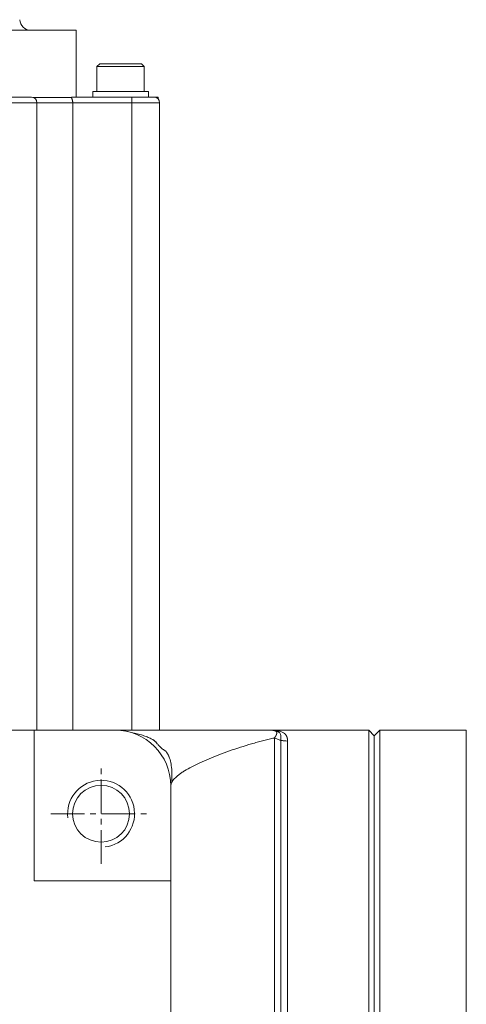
# Model space of a CAD drawing. Header units: millimetres. Extents: x 35469 to 44263, y -24881 to -16268.
# Tile 142 of 231: x 42960 to 43040, y -24001 to -23825. Entities that reach past the tile are written whole.
import ezdxf

# ---------------------------------------------------------------- set-up
doc = ezdxf.new("R2010")
doc.units = ezdxf.units.MM
doc.header["$LTSCALE"] = 0.3175
doc.linetypes.add('CENTER2', pattern=[28.575, 19.05, -3.175, 3.175, -3.175])
for name, color, linetype, lineweight in [('1轮廓实线层', 7, 'Continuous', 18), ('2细线层', 4, 'Continuous', 13), ('3中心线层', 1, 'CENTER2', 13)]:
    doc.layers.add(name, color=color, linetype=linetype, lineweight=lineweight)

msp = doc.modelspace()

# ---------------------------------------------------------------- linework, layer by layer
at = {"layer": '1轮廓实线层'}
for p, q in [((42969.897, -23826.734), (42931.897, -23826.734)), ((42969.897, -23838.734), (42969.897, -23826.734)), ((42974.147, -23832.734), (42973.647, -23833.234)), ((42973.647, -23833.234), (42973.647, -23837.734)), ((42973.647, -23833.234), (42977.897, -23833.234)), ((42977.897, -23832.734), (42974.147, -23832.734)), ((42981.647, -23832.734), (42977.897, -23832.734)), ((42977.897, -23833.234), (42982.147, -23833.234)), ((42982.147, -23833.234), (42981.647, -23832.734)), ((42982.147, -23837.734), (42982.147, -23833.234)), ((42972.897, -23837.734), (42972.897, -23838.734)), ((42977.897, -23837.734), (42972.897, -23837.734)), ((42982.897, -23837.734), (42977.897, -23837.734)), ((42982.897, -23838.734), (42982.897, -23837.734)), ((42979.897, -23838.734), (42969.163, -23838.734)), ((42979.897, -23839.734), (42979.897, -23838.734)), ((42984.647, -23838.734), (42983.897, -23838.734)), ((42984.647, -23839.073), (42984.647, -23838.734)), ((42962.897, -23839.734), (42957.897, -23839.734)), ((42962.897, -23952.233), (42962.897, -23839.734)), ((42969.306, -23839.734), (42962.897, -23839.734)), ((42962.897, -23952.233), (42962.897, -23839.734)), ((42969.306, -23839.734), (42979.897, -23839.734)), ((42969.306, -23952.233), (42969.306, -23839.734)), ((42984.897, -23839.734), (42979.897, -23839.734)), ((42979.897, -23839.734), (42979.897, -23952.233)), ((42984.897, -23839.734), (42984.897, -23952.233)), ((42984.897, -23952.233), (42984.897, -23839.734)), ((42841.397, -23952.234), (42962.397, -23952.234)), ((42962.397, -23952.234), (42976.897, -23952.234)), ((42962.397, -23952.234), (42962.397, -23979.234)), ((43022.397, -23952.234), (43004.497, -23952.234)), ((43023.397, -23953.234), (43022.397, -23952.234)), ((43022.397, -23952.234), (43022.397, -24104.799)), ((43024.397, -23952.234), (43023.397, -23953.234)), ((43039.897, -23952.234), (43024.397, -23952.234)), ((43024.397, -23952.234), (43024.397, -24107.234)), ((43039.897, -23952.234), (43039.897, -24107.234)), ((43005.491, -24104.05), (43005.491, -23953.624)), ((43006.641, -23954.052), (43006.641, -24103.632)), ((43007.834, -23954.193), (43007.834, -24103.494)), ((43023.397, -23953.234), (43023.397, -24103.83)), ((42986.897, -23979.234), (42986.897, -23962.234)), ((42962.397, -23979.234), (42986.897, -23979.234)), ((42986.897, -23979.234), (42986.897, -24080.234))]:
    msp.add_line(p, q, dxfattribs=at)
msp.add_circle((42974.397, -23967.234), 5.1, dxfattribs=at)
for centre, radius, start, end in [((42961.795, -23824.734), 2, 183, 270), ((42961.897, -23839.734), 1, 0, 90), ((42983.897, -23839.734), 1, 0, 90), ((42976.897, -23962.234), 10, 360, 90)]:
    msp.add_arc(centre, radius, start, end, dxfattribs=at)
for points, degree, knots in [([(42961.897, -23838.734), (42961.897, -23838.734), (42961.466, -23838.734), (42959.985, -23838.734), (42958.944, -23838.734), (42957.897, -23838.734)], 3, [0, 0, 0, 0, 0.5, 0.5, 1, 1, 1, 1]), ([(42968.957, -23838.764), (42967.909, -23838.764), (42966.813, -23838.763), (42964.537, -23838.763), (42963.356, -23838.763), (42962.138, -23838.763)], 3, [0, 0, 0, 0, 0.5, 0.5, 1, 1, 1, 1]), ([(42968.958, -23838.763), (42968.96, -23838.764), (42968.961, -23838.765), (42968.964, -23838.767), (42968.969, -23838.769), (42968.979, -23838.775), (42968.999, -23838.789), (42969.016, -23838.803), (42969.05, -23838.834), (42969.071, -23838.858), (42969.103, -23838.902), (42969.113, -23838.917), (42969.133, -23838.949), (42969.142, -23838.967), (42969.17, -23839.02), (42969.188, -23839.06), (42969.207, -23839.113), (42969.211, -23839.124), (42969.219, -23839.147), (42969.223, -23839.158), (42969.234, -23839.193), (42969.24, -23839.217), (42969.259, -23839.29), (42969.27, -23839.341), (42969.283, -23839.422), (42969.287, -23839.449), (42969.294, -23839.505), (42969.297, -23839.533), (42969.303, -23839.618), (42969.306, -23839.676), (42969.306, -23839.734)], 3, [0, 0, 0, 0, 0.0078125, 0.0078125, 0.015625, 0.03125, 0.0625, 0.125, 0.125, 0.25, 0.25, 0.3125, 0.3125, 0.375, 0.375, 0.5, 0.5, 0.53125, 0.53125, 0.5625, 0.5625, 0.625, 0.625, 0.75, 0.75, 0.8125, 0.8125, 0.875, 0.875, 1, 1, 1, 1]), ([(42983.897, -23838.734), (42983.897, -23838.734), (42983.466, -23838.734), (42981.985, -23838.734), (42980.944, -23838.734), (42979.897, -23838.734)], 3, [0, 0, 0, 0, 0.5, 0.5, 1, 1, 1, 1]), ([(42976.897, -23952.234), (42976.897, -23952.234), (42979.729, -23952.234), (42980.173, -23952.234), (42980.69, -23952.234), (42981.66, -23952.234), (42983.83, -23952.234), (42984.918, -23952.234), (42985.994, -23952.234), (42987.248, -23952.234), (42988.386, -23952.234), (42989.736, -23952.234), (42990.863, -23952.234), (42992.323, -23952.234), (42992.838, -23952.234), (42993.575, -23952.234), (42993.855, -23952.234), (42994.377, -23952.234), (42994.834, -23952.234), (42995.174, -23952.234), (42995.906, -23952.234), (42996.389, -23952.234), (42997.111, -23952.234), (42997.675, -23952.234), (42998.366, -23952.234), (42998.936, -23952.234), (42999.607, -23952.234), (43000.168, -23952.234), (43000.459, -23952.234), (43000.752, -23952.234), (43001.063, -23952.234), (43001.322, -23952.234), (43001.895, -23952.234), (43002.355, -23952.234), (43002.855, -23952.234), (43003.226, -23952.234), (43003.631, -23952.234), (43003.907, -23952.234), (43004.052, -23952.234), (43004.266, -23952.234), (43004.496, -23952.234), (43004.497, -23952.234)], 2, [0, 0, 0, 0.25, 0.25, 0.2916667, 0.2916667, 0.375, 0.4375, 0.4375, 0.5, 0.5, 0.5625, 0.5625, 0.625, 0.625, 0.65625, 0.65625, 0.671875, 0.671875, 0.6875, 0.6875, 0.71875, 0.71875, 0.75, 0.75, 0.78125, 0.78125, 0.8125, 0.8125, 0.828125, 0.828125, 0.84375, 0.84375, 0.875, 0.875, 0.90625, 0.90625, 0.9375, 0.9375, 0.953125, 0.96875, 1, 1, 1]), ([(42978.638, -23952.387), (42978.92, -23952.434), (42979.522, -23952.555), (42980.546, -23952.794), (42981.512, -23953.061), (42982.366, -23953.344), (42983.015, -23953.603), (42983.45, -23953.822), (42983.65, -23953.937), (42983.78, -23954.018), (42983.903, -23954.102), (42984.016, -23954.187), (42984.117, -23954.271), (42984.333, -23954.473), (42984.416, -23954.609), (42984.6, -23954.832), (42984.733, -23954.983), (42984.847, -23955.103), (42984.931, -23955.188), (42985.017, -23955.272), (42985.141, -23955.387), (42985.344, -23955.563), (42985.608, -23955.765), (42985.777, -23955.849), (42985.956, -23955.99), (42986.038, -23956.072), (42986.098, -23956.139), (42986.157, -23956.213), (42986.241, -23956.327), (42986.406, -23956.593), (42986.595, -23957.013), (42986.824, -23957.712), (42987.018, -23958.702), (42987.128, -23960.054), (42987.112, -23961.052), (42987.067, -23961.599)], 3, [0, 0, 0, 0, 0.13938, 0.25399, 0.3448895, 0.412891, 0.4590034, 0.4745783, 0.4807917, 0.4861826, 0.4910399, 0.4957483, 0.5007232, 0.5063178, 0.536678, 0.5499111, 0.5599587, 0.5641583, 0.5680992, 0.5720715, 0.5763578, 0.5866797, 0.608327, 0.6379747, 0.646201, 0.6496181, 0.6527843, 0.6559227, 0.659262, 0.6672297, 0.6909681, 0.727025, 0.7951521, 0.8862568, 1, 1, 1, 1]), ([(43004.499, -23952.234), (43004.502, -23952.234), (43004.51, -23952.234), (43004.52, -23952.234), (43004.531, -23952.234), (43004.542, -23952.234), (43004.553, -23952.234), (43004.563, -23952.234), (43004.574, -23952.234), (43004.585, -23952.234), (43004.595, -23952.234), (43004.606, -23952.234), (43004.616, -23952.234), (43004.627, -23952.235), (43004.637, -23952.235), (43004.648, -23952.235), (43004.658, -23952.235), (43004.668, -23952.235), (43004.679, -23952.235), (43004.689, -23952.235), (43004.7, -23952.235), (43004.71, -23952.235), (43004.72, -23952.235), (43004.73, -23952.236), (43004.74, -23952.236), (43004.753, -23952.236), (43004.77, -23952.236), (43004.792, -23952.237), (43004.819, -23952.237), (43004.849, -23952.238), (43004.879, -23952.239), (43004.905, -23952.24), (43004.929, -23952.24), (43004.948, -23952.241), (43004.964, -23952.242), (43004.977, -23952.242), (43004.99, -23952.243), (43005.003, -23952.243), (43005.015, -23952.243), (43005.028, -23952.244), (43005.041, -23952.244), (43005.054, -23952.245), (43005.066, -23952.246), (43005.079, -23952.246), (43005.091, -23952.247), (43005.104, -23952.247), (43005.117, -23952.248), (43005.129, -23952.248), (43005.141, -23952.249), (43005.154, -23952.25), (43005.166, -23952.25), (43005.179, -23952.251), (43005.191, -23952.252), (43005.203, -23952.252), (43005.216, -23952.253), (43005.228, -23952.254), (43005.24, -23952.254), (43005.252, -23952.255), (43005.264, -23952.256), (43005.276, -23952.257), (43005.289, -23952.257), (43005.301, -23952.258), (43005.313, -23952.259), (43005.325, -23952.26), (43005.337, -23952.261), (43005.349, -23952.261), (43005.421, -23952.267), (43005.552, -23952.278), (43005.735, -23952.297), (43005.91, -23952.32), (43006.129, -23952.356), (43006.381, -23952.411), (43006.653, -23952.491), (43006.896, -23952.589), (43007.05, -23952.671), (43007.137, -23952.726), (43007.167, -23952.747), (43007.197, -23952.768), (43007.227, -23952.789), (43007.255, -23952.811), (43007.283, -23952.834), (43007.31, -23952.856), (43007.337, -23952.88), (43007.363, -23952.904), (43007.388, -23952.928), (43007.412, -23952.953), (43007.436, -23952.979), (43007.459, -23953.005), (43007.482, -23953.032), (43007.503, -23953.059), (43007.524, -23953.086), (43007.545, -23953.115), (43007.564, -23953.143), (43007.583, -23953.173), (43007.602, -23953.203), (43007.619, -23953.233), (43007.636, -23953.264), (43007.652, -23953.296), (43007.668, -23953.328), (43007.683, -23953.361), (43007.697, -23953.394), (43007.71, -23953.428), (43007.723, -23953.463), (43007.735, -23953.498), (43007.746, -23953.534), (43007.757, -23953.57), (43007.767, -23953.607), (43007.776, -23953.645), (43007.785, -23953.683), (43007.793, -23953.722), (43007.8, -23953.761), (43007.807, -23953.801), (43007.812, -23953.842), (43007.818, -23953.884), (43007.822, -23953.926), (43007.826, -23953.969), (43007.829, -23954.012), (43007.831, -23954.056), (43007.833, -23954.101), (43007.834, -23954.146), (43007.834, -23954.177), (43007.834, -23954.193)], 3, [0, 0, 0, 0, 0.0010809, 0.0021799, 0.0032974, 0.0044333, 0.005588, 0.0067614, 0.0079539, 0.0091655, 0.0103963, 0.0116465, 0.0129162, 0.0142055, 0.0155145, 0.0168433, 0.0181921, 0.0195608, 0.0209496, 0.0223586, 0.0237879, 0.0252375, 0.0267076, 0.0281981, 0.0297092, 0.0312409, 0.0338757, 0.0373762, 0.0417426, 0.046975, 0.0516957, 0.0558845, 0.0595416, 0.0626672, 0.0645593, 0.0664515, 0.0683437, 0.070236, 0.0721284, 0.0740208, 0.0759133, 0.077806, 0.0796987, 0.0815915, 0.0834843, 0.0853773, 0.0872704, 0.0891635, 0.0910568, 0.0929501, 0.0948436, 0.0967371, 0.0986308, 0.1005246, 0.1024184, 0.1043124, 0.1062065, 0.1081007, 0.1099951, 0.1118895, 0.1137841, 0.1156788, 0.1175736, 0.1194685, 0.1213636, 0.1232588, 0.1251541, 0.1562093, 0.1874001, 0.2187349, 0.250222, 0.3114403, 0.3734956, 0.4364428, 0.5003345, 0.5105, 0.520694, 0.5309167, 0.5411681, 0.5514485, 0.561758, 0.572097, 0.5824654, 0.5928636, 0.6032917, 0.6137499, 0.6242383, 0.6347571, 0.6453066, 0.6558868, 0.6664979, 0.6771401, 0.6878136, 0.6985186, 0.7092551, 0.7200234, 0.7308237, 0.741656, 0.7525206, 0.7634175, 0.774347, 0.7853092, 0.7963043, 0.8073324, 0.8183936, 0.8294881, 0.8406161, 0.8517777, 0.8629731, 0.8742023, 0.8854656, 0.896763, 0.9080947, 0.9194609, 0.9308617, 0.9422971, 0.9537675, 0.9652728, 0.9768132, 0.9883889, 1, 1, 1, 1]), ([(43005.077, -23952.257), (43005.073, -23952.257), (43005.06, -23952.256), (43005.038, -23952.254), (43005.008, -23952.251), (43004.978, -23952.249), (43004.947, -23952.247), (43004.914, -23952.245), (43004.881, -23952.243), (43004.847, -23952.241), (43004.812, -23952.24), (43004.775, -23952.239), (43004.738, -23952.237), (43004.7, -23952.236), (43004.66, -23952.236), (43004.62, -23952.235), (43004.578, -23952.234), (43004.549, -23952.234), (43004.535, -23952.234)], 3, [0, 0, 0, 0, 0.0216099, 0.082772, 0.1445125, 0.2068314, 0.2697288, 0.3332051, 0.3972608, 0.4618965, 0.5271131, 0.5929114, 0.6592928, 0.7262585, 0.7938101, 0.8619495, 0.9306787, 1, 1, 1, 1]), ([(43004.61, -23952.235), (43004.628, -23952.235), (43004.645, -23952.235), (43004.718, -23952.237), (43004.772, -23952.238), (43004.929, -23952.244), (43005.029, -23952.25), (43005.314, -23952.274), (43005.484, -23952.298), (43005.941, -23952.397), (43006.17, -23952.498), (43006.492, -23952.77), (43006.586, -23952.942), (43006.667, -23953.399), (43006.631, -23953.698), (43006.618, -23954.048)], 3, [0, 0, 0, 0, 0.0102078, 0.0102078, 0.0405616, 0.0405616, 0.1012691, 0.1012691, 0.2226842, 0.2226842, 0.4655144, 0.4655144, 0.7083446, 0.7083446, 1, 1, 1, 1]), ([(43005.491, -23953.624), (43005.495, -23953.618), (43005.504, -23953.605), (43005.518, -23953.586), (43005.531, -23953.566), (43005.544, -23953.548), (43005.557, -23953.529), (43005.57, -23953.51), (43005.582, -23953.492), (43005.595, -23953.473), (43005.607, -23953.455), (43005.618, -23953.437), (43005.63, -23953.419), (43005.641, -23953.401), (43005.652, -23953.384), (43005.663, -23953.366), (43005.674, -23953.349), (43005.684, -23953.331), (43005.695, -23953.314), (43005.704, -23953.297), (43005.714, -23953.281), (43005.724, -23953.264), (43005.733, -23953.247), (43005.742, -23953.231), (43005.751, -23953.215), (43005.759, -23953.199), (43005.768, -23953.183), (43005.776, -23953.167), (43005.783, -23953.151), (43005.791, -23953.136), (43005.798, -23953.12), (43005.806, -23953.105), (43005.812, -23953.09), (43005.819, -23953.075), (43005.825, -23953.06), (43005.831, -23953.045), (43005.837, -23953.031), (43005.843, -23953.017), (43005.848, -23953.002), (43005.853, -23952.988), (43005.858, -23952.974), (43005.863, -23952.961), (43005.867, -23952.947), (43005.871, -23952.934), (43005.875, -23952.92), (43005.879, -23952.907), (43005.882, -23952.894), (43005.885, -23952.881), (43005.888, -23952.868), (43005.891, -23952.856), (43005.893, -23952.843), (43005.895, -23952.831), (43005.897, -23952.819), (43005.899, -23952.807), (43005.9, -23952.795), (43005.901, -23952.783), (43005.902, -23952.771), (43005.902, -23952.76), (43005.902, -23952.748), (43005.902, -23952.737), (43005.902, -23952.726), (43005.902, -23952.715), (43005.901, -23952.704), (43005.9, -23952.694), (43005.898, -23952.683), (43005.897, -23952.673), (43005.895, -23952.662), (43005.892, -23952.652), (43005.89, -23952.642), (43005.887, -23952.632), (43005.884, -23952.623), (43005.881, -23952.613), (43005.877, -23952.604), (43005.873, -23952.594), (43005.869, -23952.585), (43005.864, -23952.576), (43005.861, -23952.569), (43005.858, -23952.564), (43005.856, -23952.561), (43005.854, -23952.557), (43005.851, -23952.553), (43005.849, -23952.55), (43005.846, -23952.546), (43005.843, -23952.542), (43005.84, -23952.538), (43005.837, -23952.534), (43005.834, -23952.53), (43005.83, -23952.525), (43005.826, -23952.521), (43005.822, -23952.517), (43005.818, -23952.512), (43005.814, -23952.507), (43005.809, -23952.503), (43005.805, -23952.498), (43005.8, -23952.493), (43005.794, -23952.488), (43005.789, -23952.483), (43005.783, -23952.479), (43005.778, -23952.474), (43005.772, -23952.468), (43005.765, -23952.463), (43005.759, -23952.458), (43005.752, -23952.453), (43005.745, -23952.448), (43005.737, -23952.443), (43005.73, -23952.438), (43005.722, -23952.432), (43005.714, -23952.427), (43005.705, -23952.422), (43005.696, -23952.417), (43005.687, -23952.411), (43005.678, -23952.406), (43005.668, -23952.401), (43005.658, -23952.396), (43005.648, -23952.391), (43005.637, -23952.385), (43005.626, -23952.38), (43005.614, -23952.375), (43005.603, -23952.37), (43005.59, -23952.365), (43005.578, -23952.36), (43005.565, -23952.355), (43005.551, -23952.35), (43005.537, -23952.345), (43005.523, -23952.34), (43005.508, -23952.336), (43005.493, -23952.331), (43005.477, -23952.326), (43005.461, -23952.322), (43005.444, -23952.317), (43005.427, -23952.313), (43005.409, -23952.309), (43005.391, -23952.304), (43005.372, -23952.3), (43005.352, -23952.296), (43005.332, -23952.292), (43005.311, -23952.289), (43005.29, -23952.285), (43005.268, -23952.281), (43005.245, -23952.278), (43005.222, -23952.274), (43005.198, -23952.271), (43005.173, -23952.268), (43005.148, -23952.265), (43005.122, -23952.262), (43005.098, -23952.259), (43005.083, -23952.258), (43005.077, -23952.257)], 3, [0, 0, 0, 0, 0.0078842, 0.0157663, 0.0236461, 0.0315236, 0.0393988, 0.047272, 0.0551431, 0.063012, 0.0708784, 0.0787421, 0.0866032, 0.0944613, 0.1023164, 0.1101683, 0.1180168, 0.1258617, 0.133703, 0.1415405, 0.149373, 0.1572, 0.1650214, 0.1728371, 0.1806471, 0.1884513, 0.1962497, 0.2040422, 0.2118287, 0.2196091, 0.2273835, 0.2351516, 0.2429136, 0.2506692, 0.2584186, 0.2661615, 0.2738979, 0.2816278, 0.2893511, 0.2970677, 0.3047777, 0.3124808, 0.3201771, 0.3278666, 0.3355491, 0.3432245, 0.350893, 0.3585542, 0.3662084, 0.3738553, 0.3814949, 0.3891271, 0.396752, 0.4043695, 0.4119795, 0.4195819, 0.4271767, 0.4347639, 0.4423434, 0.4499152, 0.4574792, 0.4650354, 0.4725837, 0.4801241, 0.4876565, 0.4951809, 0.5026973, 0.5102057, 0.5177059, 0.5251979, 0.5326818, 0.5401574, 0.5476247, 0.5550837, 0.5625345, 0.5699768, 0.5774107, 0.5801701, 0.5830297, 0.5859892, 0.5890486, 0.5922079, 0.5954667, 0.5988252, 0.602283, 0.6058401, 0.6094964, 0.6132517, 0.6171058, 0.6210586, 0.6251099, 0.6292597, 0.6335077, 0.6378537, 0.6422976, 0.6468392, 0.6514784, 0.6562149, 0.6610487, 0.6659793, 0.6710068, 0.6761309, 0.6813514, 0.6866681, 0.6920808, 0.6975893, 0.7031934, 0.7088928, 0.7146875, 0.7205771, 0.7265614, 0.7326402, 0.7388134, 0.7450806, 0.7514417, 0.7578965, 0.7644446, 0.771086, 0.7778203, 0.7846475, 0.7915671, 0.7985791, 0.8056832, 0.8128791, 0.8201667, 0.8275458, 0.8350161, 0.8425774, 0.8502296, 0.8579724, 0.8658056, 0.873729, 0.8817425, 0.8898458, 0.8980389, 0.9063215, 0.9146935, 0.9231547, 0.931705, 0.9403443, 0.9490725, 0.9578894, 0.9667951, 0.9757893, 0.9848721, 0.9940434, 1, 1, 1, 1]), ([(42986.897, -23962.234), (42986.897, -23962.027), (42986.955, -23961.815), (42987.178, -23961.382), (42987.343, -23961.16), (42987.77, -23960.707), (42988.032, -23960.476), (42988.416, -23960.182), (42988.495, -23960.123), (42988.66, -23960.005), (42988.744, -23959.945), (42989.006, -23959.767), (42989.19, -23959.648), (42989.771, -23959.288), (42990.196, -23959.047), (42991.11, -23958.563), (42991.6, -23958.321), (42992.637, -23957.836), (42993.184, -23957.594), (42994.325, -23957.115), (42994.919, -23956.877), (42996.146, -23956.409), (42996.778, -23956.178), (42998.068, -23955.729), (42998.725, -23955.51), (43000.052, -23955.089), (43000.721, -23954.886), (43001.718, -23954.598), (43002.049, -23954.504), (43002.706, -23954.324), (43003.032, -23954.236), (43003.674, -23954.068), (43003.991, -23953.988), (43004.61, -23953.834), (43004.912, -23953.76), (43005.301, -23953.668), (43005.397, -23953.646), (43005.491, -23953.624)], 3, [0, 0, 0, 0, 0.0759597, 0.0759597, 0.1519194, 0.1519194, 0.2278791, 0.2278791, 0.2468691, 0.2468691, 0.265859, 0.265859, 0.3038389, 0.3038389, 0.3797986, 0.3797986, 0.4557583, 0.4557583, 0.531718, 0.531718, 0.6076777, 0.6076777, 0.6836374, 0.6836374, 0.7595971, 0.7595971, 0.8355569, 0.8355569, 0.8735367, 0.8735367, 0.9115166, 0.9115166, 0.9494964, 0.9494964, 0.9874763, 0.9874763, 1, 1, 1, 1]), ([(43007.834, -23954.193), (43007.631, -23954.193), (43007.428, -23954.181), (43007.024, -23954.132), (43006.824, -23954.096), (43006.43, -23954), (43006.235, -23953.941), (43005.856, -23953.799), (43005.67, -23953.717), (43005.491, -23953.624)], 3, [0, 0, 0, 0, 0.25, 0.25, 0.5, 0.5, 0.75, 0.75, 1, 1, 1, 1])]:
    msp.add_open_spline(points, degree=degree, knots=knots, dxfattribs=at)
for points in [[(42969.177, -23838.734), (42969.105, -23838.734), (42969.032, -23838.744), (42968.96, -23838.764)], [(42979.897, -23838.734), (42976.324, -23838.734), (42972.75, -23838.734), (42969.177, -23838.734)], [(42983.897, -23838.734), (42983.837, -23838.734), (42983.777, -23838.734), (42983.718, -23838.734)], [(42984.897, -23946.734), (42984.897, -23911.067), (42984.897, -23875.401), (42984.897, -23839.734)], [(42984.897, -23952.234), (42984.897, -23950.401), (42984.897, -23948.568), (42984.897, -23946.734)], [(43004.514, -23952.234), (43004.51, -23952.234), (43004.503, -23952.234), (43004.497, -23952.234)], [(43004.535, -23952.234), (43004.528, -23952.234), (43004.521, -23952.234), (43004.514, -23952.234)]]:
    msp.add_open_spline(points, degree=3, dxfattribs=at)
at = {"layer": '2细线层'}
msp.add_arc((42974.397, -23967.234), 6, 277, 187, dxfattribs=at)
at = {"layer": '3中心线层'}
for p, q in [((42974.397, -23976.234), (42974.397, -23958.234)), ((42965.397, -23967.234), (42983.397, -23967.234))]:
    msp.add_line(p, q, dxfattribs=at)

doc.saveas('drawing.dxf')
